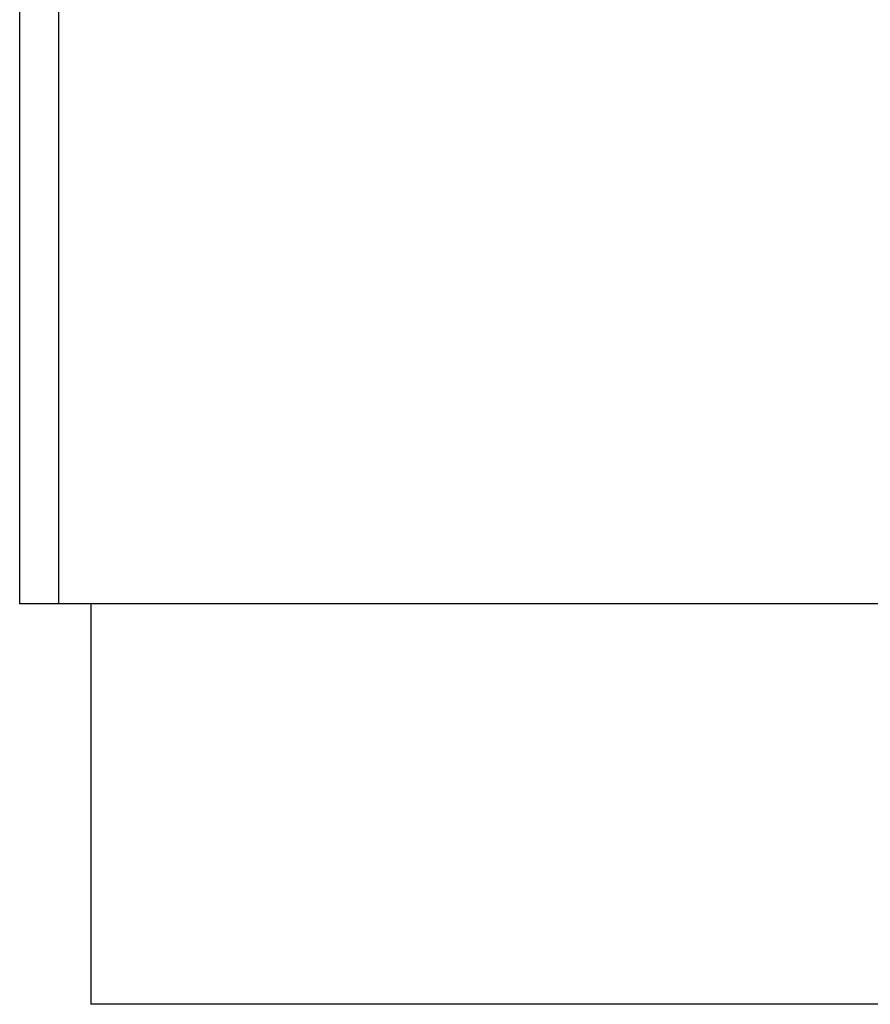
# Model space of a CAD drawing. Extents: x -1709 to 1181, y 8 to 1580.
# Tile 19 of 69: x -1169 to -1037, y 674 to 827. Entities that reach past the tile are written whole.
import ezdxf

# ---------------------------------------------------------------- set-up
doc = ezdxf.new("R2010")
doc.units = 0
doc.header["$LTSCALE"] = 65.395
doc.layers.get('0').update_dxf_attribs({"linetype": 'CONTINUOUS'})

msp = doc.modelspace()

# ---------------------------------------------------------------- linework, layer by layer
at = {"color": 7, "linetype": 'CONTINUOUS'}
for p, q in [((-1169.13, 736.16), (-1169.13, 886.16)), ((-1014.13, 736.16), (-1169.13, 736.16)), ((-1158.13, 736.16), (-1158.13, 674.16)), ((-1033.13, 674.16), (-1158.13, 674.16))]:
    msp.add_line(p, q, dxfattribs=at)
at = {"color": 9, "linetype": 'CONTINUOUS'}
msp.add_line((-1163.13, 886.16), (-1163.13, 736.16), dxfattribs=at)

doc.saveas('drawing.dxf')
